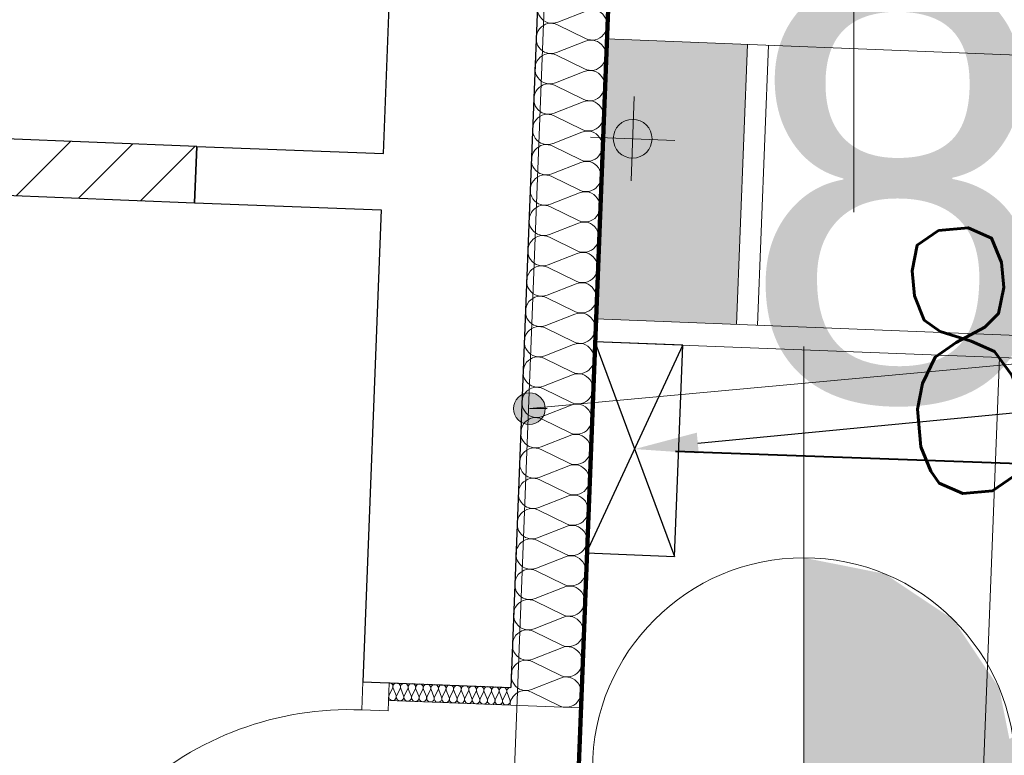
# Model space of a CAD drawing. Extents: x -134780 to 5540120, y 74663 to 5964901.
# Tile 65 of 84: x 5539591.7 to 5539594.5, y 5961348.37 to 5961350.45. Entities that reach past the tile are written whole.
import ezdxf
from ezdxf import colors
from ezdxf.entities.mleader import LeaderData, LeaderLine
from ezdxf.math import Vec2, Vec3

# ---------------------------------------------------------------- set-up
doc = ezdxf.new("R2010")
doc.units = 0
doc.header["$MEASUREMENT"] = 0
doc.set_wipeout_variables(frame=1)
for name, color, linetype, lineweight in [('#opisy', 7, 'Continuous', 0), ('0_Nr_Pióra__7', 7, 'Continuous', 13), ('312_budynek_ewidencyjny_Nr_Pióra__7', 7, 'Continuous', 13), ('_gaz', 2, 'Continuous', 90), ('Arch drogi_Nr_Pióra__21', 7, 'Continuous', 9), ('Arch rynny_Nr_Pióra__21', 7, 'Continuous', 9), ('Arch schody_Nr_Pióra__21', 7, 'Continuous', 9), ('Arch wyburzenia_Nr_Pióra__46', 5, 'Continuous', 13), ('arch wypelnienia_Nr_Pióra__118', 7, 'Continuous', 211), ('arch wypelnienia_Nr_Pióra__55', 214, 'Continuous', 25), ('Arch ściany nośne_Nr_Pióra__21', 7, 'Continuous', 9), ('Arch ściany nośne_Nr_Pióra__27', 7, 'Continuous', 30), ('INWENT RZĘDNE_Nr_Pióra__21', 7, 'Continuous', 9), ('INWENT.ŚCIANY_Nr_Pióra__1', 7, 'Continuous', 25), ('mapa', 7, 'Continuous', 13), ('przewod_telekomunikacyjny_podziemny_Nr_Pióra__7', 7, 'Continuous', 13), ('rzedna_Atr2_Nr_Pióra__7', 7, 'Continuous', 13), ('rzedna_Nr_Pióra__7', 7, 'Continuous', 13), ('zasuwa_lub_zawor_Nr_Pióra__7', 7, 'Continuous', 13)]:
    doc.layers.add(name, color=color, linetype=linetype, lineweight=lineweight)
for name, color, linetype in [('Arch ocieplenie', 7, 'Continuous'), ('gaz', 2, 'Continuous'), ('INWENT RZĘDNE', 7, 'Continuous')]:
    doc.layers.add(name, color=color, linetype=linetype)
for name, color, linetype, lineweight, true_color in [('Arch ocieplenie_Nr_Pióra__22', 7, 'Continuous', 9, 0x7f7f7f), ('Arch okna_Nr_Pióra__4', 7, 'Continuous', 9, 0x029e21), ('arch wypelnienia_Nr_Pióra__17', 7, 'Continuous', 15, 0xdcd705)]:
    doc.layers.add(name, color=color, linetype=linetype, lineweight=lineweight, true_color=true_color)
doc.styles.add('GENERATED_STYLE_1', font='txt')
doc.styles.add('GENERATED_STYLE_7', font='Simplex.shx', dxfattribs={"bigfont": 'BIGFONT.SHX'})
doc.styles.get("Standard").update_dxf_attribs({"font": 'txt', "bigfont": 'BIGFONT.SHX'})

# ---------------------------------------------------------------- blocks, each defined once
blk = doc.blocks.new('Koty wysokościowe_23', base_point=(-119908.5, 122951.6))
at = {"layer": 'INWENT RZĘDNE_Nr_Pióra__21', "linetype": 'Continuous'}
blk.add_hatch(color=256, dxfattribs=at).paths.add_polyline_path([(-119908.5, 122951.6), (-119308.5, 122951.6), (-119354.1, 123181.2), (-119484.2, 123375.9), (-119678.8, 123506), (-119908.5, 123551.6)], flags=0)
blk.add_line((-119908.5, 121751.6), (-119908.5, 124151.6), dxfattribs=at)
blk.add_circle((-119908.5, 122951.6), 600, dxfattribs=at)
at = {"layer": 'INWENT RZĘDNE_Nr_Pióra__21', "insert": (-120086.9, 123774.2), "char_height": 1200, "attachment_point": 7, "style": 'GENERATED_STYLE_1'}
blk.add_mtext('{86,03}', dxfattribs=at)
blk = doc.blocks.new('Koty wysokościowe_8', base_point=(-119766.5, 125732.9))
at = {"layer": 'INWENT RZĘDNE_Nr_Pióra__21', "linetype": 'Continuous'}
blk.add_line((-119766.5, 124532.9), (-119766.5, 126932.9), dxfattribs=at)
blk = doc.blocks.new('Izolacja cieplna 14_28', base_point=(-120740.6, 123183.3))
at = {"layer": 'Arch ocieplenie_Nr_Pióra__22', "linetype": 'Continuous'}
for p, q in [((-121076.1, 123181.5), (-121085.8, 123161.7)), ((-121066.1, 123160.9), (-121074.3, 123181.5)), ((-121054.5, 123180.7), (-121064.3, 123160.9)), ((-121044.6, 123160.1), (-121052.7, 123180.6)), ((-121033, 123179.9), (-121042.7, 123160)), ((-121023, 123159.3), (-121031.2, 123179.8)), ((-121011.4, 123179), (-121021.2, 123159.2)), ((-121001.5, 123158.4), (-121009.6, 123178.9)), ((-120989.9, 123178.2), (-120999.7, 123158.3)), ((-120979.9, 123157.6), (-120988.1, 123178.1)), ((-120968.4, 123177.3), (-120978.1, 123157.5)), ((-120958.4, 123156.7), (-120966.5, 123177.3)), ((-120946.8, 123176.5), (-120956.6, 123156.7)), ((-120936.8, 123155.9), (-120945, 123176.4)), ((-120925.3, 123175.6), (-120935, 123155.8)), ((-120915.3, 123155), (-120923.5, 123175.6)), ((-120903.7, 123174.8), (-120913.5, 123155)), ((-120893.7, 123154.2), (-120901.9, 123174.7)), ((-120882.2, 123174), (-120891.9, 123154.1)), ((-120872.2, 123153.4), (-120880.4, 123173.9)), ((-120860.6, 123173.1), (-120870.4, 123153.3)), ((-120850.6, 123152.5), (-120858.8, 123173.1)), ((-120839.1, 123172.3), (-120848.8, 123152.4)), ((-120829.1, 123151.7), (-120837.3, 123172.2)), ((-120817.5, 123171.4), (-120827.3, 123151.6)), ((-120807.6, 123150.8), (-120815.7, 123171.4)), ((-120796, 123170.6), (-120805.7, 123150.8)), ((-120786, 123150), (-120794.2, 123170.5)), ((-120774.4, 123169.8), (-120784.2, 123149.9)), ((-120764.5, 123149.1), (-120772.6, 123169.7)), ((-120752.9, 123168.9), (-120762.6, 123149.1)), ((-120742.9, 123148.3), (-120751.1, 123168.8))]:
    blk.add_line(p, q, dxfattribs=at)
for centre, start_param, end_param in [((-121085.8, 123186.2), 2.7288, 4.712389), ((-121064.2, 123185.4), 2.7288, 6.695979), ((-121042.7, 123184.5), 2.7288, 6.695979), ((-121021.1, 123183.7), 2.7288, 6.695979), ((-120999.6, 123182.8), 2.7288, 6.695979), ((-120978.1, 123182), 2.7288, 6.695979), ((-120956.5, 123181.1), 2.7288, 6.695979), ((-120935, 123180.3), 2.7288, 6.695979), ((-120913.4, 123179.5), 2.7288, 6.695979), ((-120891.9, 123178.6), 2.7288, 6.695979), ((-120870.3, 123177.8), 2.7288, 6.695979), ((-120848.8, 123176.9), 2.7288, 6.695979), ((-120827.2, 123176.1), 2.7288, 6.695979), ((-120805.7, 123175.2), 2.7288, 6.695979), ((-120784.1, 123174.4), 2.7288, 6.695979), ((-120762.6, 123173.6), 2.7288, 6.695979), ((-120741.1, 123172.7), 4.712389, 6.695979), ((-121076.1, 123157.1), 5.870392, 9.837571), ((-121054.6, 123156.2), 5.870392, 9.837571), ((-121033, 123155.4), 5.870392, 9.837571), ((-121011.5, 123154.5), 5.870392, 9.837571), ((-120990, 123153.7), 5.870392, 9.837571), ((-120968.4, 123152.9), 5.870392, 9.837571), ((-120946.9, 123152), 5.870392, 9.837571), ((-120925.3, 123151.2), 5.870392, 9.837571), ((-120903.8, 123150.3), 5.870392, 9.837571), ((-120882.2, 123149.5), 5.870392, 9.837571), ((-120860.7, 123148.6), 5.870392, 9.837571), ((-120839.1, 123147.8), 5.870392, 9.837571), ((-120817.6, 123147), 5.870392, 9.837571), ((-120796, 123146.1), 5.870392, 9.837571), ((-120774.5, 123145.3), 5.870392, 9.837571), ((-120752.9, 123144.4), 5.870392, 9.837571)]:
    blk.add_ellipse(centre, major_axis=(-10.8, 0.4), ratio=0.986338, start_param=start_param, end_param=end_param, dxfattribs=at)
blk = doc.blocks.new('Izolacja cieplna 14_1', base_point=(-120655.1, 125371.7))
at = {"layer": 'Arch ocieplenie_Nr_Pióra__22', "linetype": 'Continuous'}
for p, q in [((-120514.9, 125362.6), (-120597.1, 125329.9)), ((-120597.4, 125322.7), (-120518, 125283.7)), ((-120518.3, 125276.5), (-120600.5, 125243.8)), ((-120600.7, 125236.6), (-120521.4, 125197.6)), ((-120521.7, 125190.4), (-120603.8, 125157.7)), ((-120604.1, 125150.5), (-120524.8, 125111.5)), ((-120525, 125104.3), (-120607.2, 125071.7)), ((-120607.5, 125064.4), (-120528.1, 125025.5)), ((-120528.4, 125018.2), (-120610.5, 124985.6)), ((-120610.8, 124978.3), (-120531.5, 124939.4)), ((-120531.8, 124932.1), (-120613.9, 124899.5)), ((-120614.2, 124892.2), (-120534.9, 124853.3)), ((-120535.1, 124846), (-120617.3, 124813.4)), ((-120617.6, 124806.2), (-120538.2, 124767.2)), ((-120538.5, 124760), (-120620.6, 124727.3)), ((-120620.9, 124720.1), (-120541.6, 124681.1)), ((-120541.9, 124673.9), (-120624, 124641.2)), ((-120624.3, 124634), (-120544.9, 124595)), ((-120545.2, 124587.8), (-120627.4, 124555.1)), ((-120627.7, 124547.9), (-120548.3, 124508.9)), ((-120548.6, 124501.7), (-120630.7, 124469)), ((-120631, 124461.8), (-120551.7, 124422.8)), ((-120552, 124415.6), (-120634.1, 124382.9)), ((-120634.4, 124375.7), (-120555, 124336.7)), ((-120555.3, 124329.5), (-120637.5, 124296.9)), ((-120637.8, 124289.6), (-120558.4, 124250.7)), ((-120558.7, 124243.4), (-120640.8, 124210.8)), ((-120641.1, 124203.5), (-120561.8, 124164.6)), ((-120562.1, 124157.3), (-120644.2, 124124.7)), ((-120644.5, 124117.5), (-120565.1, 124078.5)), ((-120565.4, 124071.3), (-120647.6, 124038.6)), ((-120647.8, 124031.4), (-120568.5, 123992.4)), ((-120568.8, 123985.2), (-120650.9, 123952.5)), ((-120651.2, 123945.3), (-120571.9, 123906.3)), ((-120572.1, 123899.1), (-120654.3, 123866.4)), ((-120654.6, 123859.2), (-120575.2, 123820.2)), ((-120575.5, 123813), (-120657.7, 123780.3)), ((-120657.9, 123773.1), (-120578.6, 123734.1)), ((-120578.9, 123726.9), (-120661, 123694.2)), ((-120661.3, 123687), (-120582, 123648)), ((-120582.2, 123640.8), (-120664.4, 123608.2)), ((-120664.7, 123600.9), (-120585.3, 123562)), ((-120585.6, 123554.7), (-120667.8, 123522.1)), ((-120668, 123514.8), (-120588.7, 123475.9)), ((-120589, 123468.6), (-120671.1, 123436)), ((-120671.4, 123428.7), (-120592.1, 123389.8)), ((-120592.3, 123382.5), (-120674.5, 123349.9)), ((-120674.8, 123342.7), (-120595.4, 123303.7)), ((-120595.7, 123296.5), (-120677.8, 123263.8)), ((-120678.1, 123256.6), (-120598.8, 123217.6)), ((-120599.1, 123210.4), (-120681.2, 123177.7)), ((-120681.5, 123170.5), (-120602.2, 123131.5))]:
    blk.add_line(p, q, dxfattribs=at)
for centre, start_param, end_param in [((-120612.6, 125370), 4.712389, 6.695979), ((-120499.4, 125322.5), 5.870392, 9.837571), ((-120616, 125283.9), 2.7288, 6.695979), ((-120502.8, 125236.4), 5.870392, 9.837571), ((-120619.3, 125197.8), 2.7288, 6.695979), ((-120506.2, 125150.3), 5.870392, 9.837571), ((-120622.7, 125111.7), 2.7288, 6.695979), ((-120509.5, 125064.2), 5.870392, 9.837571), ((-120626.1, 125025.7), 2.7288, 6.695979), ((-120512.9, 124978.1), 5.870392, 9.837571), ((-120629.4, 124939.6), 2.7288, 6.695979), ((-120516.3, 124892), 5.870392, 9.837571), ((-120632.8, 124853.5), 2.7288, 6.695979), ((-120519.6, 124806), 5.870392, 9.837571), ((-120636.2, 124767.4), 2.7288, 6.695979), ((-120523, 124719.9), 5.870392, 9.837571), ((-120639.5, 124681.3), 2.7288, 6.695979), ((-120526.4, 124633.8), 5.870392, 9.837571), ((-120642.9, 124595.2), 2.7288, 6.695979), ((-120529.7, 124547.7), 5.870392, 9.837571), ((-120646.2, 124509.1), 2.7288, 6.695979), ((-120533.1, 124461.6), 5.870392, 9.837571), ((-120649.6, 124423), 2.7288, 6.695979), ((-120536.5, 124375.5), 5.870392, 9.837571), ((-120653, 124337), 2.7288, 6.695979), ((-120539.8, 124289.4), 5.870392, 9.837571), ((-120656.3, 124250.9), 2.7288, 6.695979), ((-120543.2, 124203.3), 5.870392, 9.837571), ((-120659.7, 124164.8), 2.7288, 6.695979), ((-120546.5, 124117.2), 5.870392, 9.837571), ((-120663.1, 124078.7), 2.7288, 6.695979), ((-120549.9, 124031.2), 5.870392, 9.837571), ((-120666.4, 123992.6), 2.7288, 6.695979), ((-120553.3, 123945.1), 5.870392, 9.837571), ((-120669.8, 123906.5), 2.7288, 6.695979), ((-120556.6, 123859), 5.870392, 9.837571), ((-120673.2, 123820.4), 2.7288, 6.695979), ((-120560, 123772.9), 5.870392, 9.837571), ((-120676.5, 123734.3), 2.7288, 6.695979), ((-120563.4, 123686.8), 5.870392, 9.837571), ((-120679.9, 123648.3), 2.7288, 6.695979), ((-120566.7, 123600.7), 5.870392, 9.837571), ((-120683.3, 123562.2), 2.7288, 6.695979), ((-120570.1, 123514.6), 5.870392, 9.837571), ((-120686.6, 123476.1), 2.7288, 6.695979), ((-120573.5, 123428.5), 5.870392, 9.837571), ((-120690, 123390), 2.7288, 6.695979), ((-120576.8, 123342.5), 5.870392, 9.837571), ((-120693.4, 123303.9), 2.7288, 6.695979), ((-120580.2, 123256.4), 5.870392, 9.837571), ((-120696.7, 123217.8), 2.7288, 6.695979), ((-120583.6, 123170.3), 5.870392, 9.837571), ((-120700.1, 123131.7), 2.7288, 4.712389)]:
    blk.add_ellipse(centre, major_axis=(-1.7, -43), ratio=0.987434, start_param=start_param, end_param=end_param, dxfattribs=at)
blk = doc.blocks.new('mapa')
at = {"layer": 'arch wypelnienia_Nr_Pióra__17', "linetype": 'Continuous', "lineweight": 0}
blk.add_hatch(color=252, dxfattribs=at).paths.add_polyline_path([(5539593.3648, 5961350.2891), (5539593.338, 5961349.6046), (5539593.7377, 5961349.589), (5539593.7688, 5961350.3834), (5539593.3691, 5961350.399)], flags=0)
at = {"layer": 'arch wypelnienia_Nr_Pióra__55', "linetype": 'Continuous'}
blk.add_hatch(color=252, dxfattribs=at).paths.add_polyline_path([(5539593.7428, 5961348.0072), (5539595.6459, 5961346.807), (5539595.7338, 5961349.0553)], flags=0)
at = {"layer": 'Arch ściany nośne_Nr_Pióra__21', "linetype": 'Continuous'}
h = blk.add_hatch(dxfattribs=at)
h.set_pattern_fill('Common_Brick', color=252, scale=0.001, style=0, pattern_type=2)
h.set_pattern_definition([(45, (5539713.8376, 5961225.37486), (-0.09192388, 0.09192388), [])])
h.paths.add_polyline_path([(5539591.4806, 5961349.9624), (5539592.2, 5961349.9343), (5539592.2063, 5961350.0942), (5539591.4069, 5961350.1254)], flags=0)
at = {"layer": 'rzedna_Nr_Pióra__7', "linetype": 'Continuous'}
blk.add_hatch(color=252, dxfattribs=at).paths.add_polyline_path([(5539593.15, 5961349.305, 1), (5539593.15, 5961349.395, 1)], flags=0)
at = {"layer": '0_Nr_Pióra__7', "color": 252, "linetype": 'Continuous'}
blk.add_line((5539593.15, 5961349.35), (5539593.2, 5961349.35), dxfattribs=at)
blk.add_line((5539593.15, 5961349.35), (5539593.2, 5961349.35), dxfattribs=at)
at = {"layer": '312_budynek_ewidencyjny_Nr_Pióra__7', "color": 252, "linetype": 'Continuous'}
blk.add_line((5539593.31, 5961353.51), (5539592.23, 5961325.88), dxfattribs=at)
at = {"layer": 'Arch drogi_Nr_Pióra__21', "linetype": 'Continuous'}
for p, q in [((5539593.7377, 5961349.589), (5539593.7688, 5961350.3834)), ((5539593.7977, 5961349.5866), (5539593.8287, 5961350.381))]:
    blk.add_line(p, q, dxfattribs=at)
at = {"layer": 'Arch okna_Nr_Pióra__4', "color": 252, "linetype": 'Continuous'}
for p, q in [((5539592.6742, 5961348.4947), (5539592.6773, 5961348.5746)), ((5539592.7491, 5961348.4917), (5539592.7522, 5961348.5717)), ((5539592.6742, 5961348.4947), (5539592.7491, 5961348.4917))]:
    blk.add_line(p, q, dxfattribs=at)
blk.add_arc((5539592.639, 5961347.5954), 0.9, 87.7616, 177.7616, dxfattribs=at)
at = {"layer": 'Arch rynny_Nr_Pióra__21', "color": 252, "linetype": 'Continuous'}
for p, q in [((5539593.4384, 5961349.996), (5539593.4477, 5961350.2358)), ((5539593.3232, 5961350.1206), (5539593.563, 5961350.1112))]:
    blk.add_line(p, q, dxfattribs=at)
blk.add_circle((5539593.4431, 5961350.1159), 0.055, dxfattribs=at)
at = {"layer": 'Arch schody_Nr_Pióra__21', "color": 252, "linetype": 'Continuous'}
for p, q in [((5539593.3691, 5961350.399), (5539597.4559, 5961350.2392)), ((5539593.338, 5961349.6046), (5539596.2558, 5961349.4905)), ((5539593.3355, 5961349.5396), (5539596.2532, 5961349.4256)), ((5539594.4846, 5961349.4947), (5539594.4065, 5961347.4962))]:
    blk.add_line(p, q, dxfattribs=at)
at = {"layer": 'Arch wyburzenia_Nr_Pióra__46', "color": 252, "linetype": 'Continuous'}
for p, q in [((5539593.3823, 5961350.7387), (5539593.2949, 5961348.5004)), ((5539593.2949, 5961348.5004), (5539592.7503, 5961348.5217))]:
    blk.add_line(p, q, dxfattribs=at)
at = {"layer": 'arch wypelnienia_Nr_Pióra__118', "linetype": 'Continuous', "flags": 128}
blk.add_lwpolyline([(5539579.0885, 5961327.109), (5539579.0561, 5961326.2796), (5539592.7057, 5961325.7461), (5539592.7381, 5961326.5754), (5539592.4383, 5961326.5872), (5539592.7312, 5961334.0814), (5539592.8773, 5961337.8086), (5539594.9154, 5961337.7289), (5539595.0573, 5961341.3599), (5539593.023, 5961341.4356), (5539593.4687, 5961352.947), (5539593.7684, 5961352.9353), (5539593.7872, 5961353.415), (5539593.2876, 5961353.4345), (5539593.2905, 5961353.5105), (5539586.99, 5961353.68), (5539586.89, 5961350.36), (5539580.53, 5961350.62), (5539580.5363, 5961350.8085), (5539580.0155, 5961350.8259), (5539579.9968, 5961350.3462), (5539580.2966, 5961350.3345), (5539579.3883, 5961327.0973)], close=True, dxfattribs=at)
at = {"layer": 'Arch ściany nośne_Nr_Pióra__27', "color": 252, "linetype": 'Continuous'}
for p, q in [((5539592.2063, 5961350.0942), (5539591.4069, 5961350.1254)), ((5539592.2, 5961349.9343), (5539592.2063, 5961350.0942)), ((5539591.4806, 5961349.9624), (5539592.2, 5961349.9343))]:
    blk.add_line(p, q, dxfattribs=at)
at = {"layer": 'INWENT.ŚCIANY_Nr_Pióra__1', "color": 252, "linetype": 'Continuous'}
for p, q in [((5539592.7359, 5961350.0735), (5539592.7609, 5961350.713)), ((5539593.1805, 5961350.6966), (5539593.1493, 5961349.8972)), ((5539592.2063, 5961350.0942), (5539592.2, 5961349.9343)), ((5539592.2063, 5961350.0942), (5539592.7359, 5961350.0735)), ((5539592.2, 5961349.9343), (5539592.7296, 5961349.9136)), ((5539592.7296, 5961349.9136), (5539592.6773, 5961348.5746)), ((5539593.1493, 5961349.8972), (5539593.097, 5961348.5582)), ((5539592.6773, 5961348.5746), (5539593.097, 5961348.5582))]:
    blk.add_line(p, q, dxfattribs=at)
at = {"layer": 'przewod_telekomunikacyjny_podziemny_Nr_Pióra__7', "color": 252, "linetype": 'Continuous', "flags": 128}
blk.add_lwpolyline([(5539621.97, 5961383.07), (5539614.45, 5961381.26), (5539615.68, 5961372.42), (5539616.21, 5961367.74), (5539615.03, 5961364.46), (5539609.12, 5961363.45), (5539607.72, 5961350.69), (5539593.15, 5961349.35)], dxfattribs=at)
at = {"layer": 'rzedna_Nr_Pióra__7', "color": 252, "linetype": 'Continuous'}
blk.add_circle((5539593.15, 5961349.35), 0.045, dxfattribs=at)
at = {"layer": 'Arch ocieplenie', "color": 252, "linetype": 'Continuous', "lineweight": 9, "xscale": 0.001, "yscale": 0.001, "zscale": 0.001}
for name, p in [('Izolacja cieplna 14_1', (5539593.1825, 5961350.7465)), ('Izolacja cieplna 14_28', (5539593.097, 5961348.5582))]:
    blk.add_blockref(name, p, dxfattribs=at)
at = {"layer": 'INWENT RZĘDNE', "color": 252, "xscale": 0.001, "yscale": 0.001, "zscale": 0.001}
for name, p in [('Koty wysokościowe_8', (5539594.0711, 5961351.1078)), ('Koty wysokościowe_23', (5539593.9291, 5961348.3265))]:
    blk.add_blockref(name, p, dxfattribs=at)
at = {"layer": 'rzedna_Atr2_Nr_Pióra__7', "color": 252, "linetype": 'Continuous', "insert": (5539594.1417, 5961349.8398), "char_height": 0.75, "attachment_point": 1, "rotation": 5.3, "style": 'GENERATED_STYLE_7'}
blk.add_mtext('{\\W0.660000x;84.62}', dxfattribs=at)

msp = doc.modelspace()

# ---------------------------------------------------------------- block references
at = {"layer": 'mapa', "color": 4, "lineweight": 40}
msp.add_blockref('mapa', (0, 0), dxfattribs=at)

# ---------------------------------------------------------------- next in the draw order: linework, layer by layer
at = {"layer": '_gaz', "color": 2, "lineweight": 40, "ltscale": 0.1}
msp.add_line((5539593.5648, 5961349.2295), (5539596.9086, 5961349.107), dxfattribs=at)
at = {"layer": 'gaz', "color": 2, "linetype": 'Continuous', "lineweight": 30, "ltscale": 10}
for p, q in [((5539593.3355, 5961349.5396), (5539593.3122, 5961348.9401)), ((5539593.3122, 5961348.9401), (5539593.5853, 5961349.5299)), ((5539593.5853, 5961349.5299), (5539593.3355, 5961349.5396)), ((5539593.3355, 5961349.5396), (5539593.562, 5961348.9304)), ((5539593.562, 5961348.9304), (5539593.5853, 5961349.5299)), ((5539593.3122, 5961348.9401), (5539593.562, 5961348.9304))]:
    msp.add_line(p, q, dxfattribs=at)

# ---------------------------------------------------------------- next in the draw order: leaders
at = {"layer": '#opisy', "lineweight": 0}
ml = msp.add_multileader_mtext('Standard', dxfattribs=at)
ml.set_content('\\fArial|b0|i0|c238|p34;\\A1;G16 ', color=256)
ml.set_leader_properties()
ml.build(insert=Vec2(0, 0))
ml.multileader.update_dxf_attribs({"text_left_attachment_type": 5, "text_right_attachment_type": 5, "dogleg_length": 0.36, "arrow_head_size": 0.18})
ctx = ml.context
ctx.base_point, ctx.char_height, ctx.arrow_head_size, ctx.landing_gap_size, ctx.plane_origin = Vec3(5539618.3333, 5961353.1042), 1.5, 0.18, 0.09, Vec3(5539618.67, 5961322.323)
ctx.left_attachment, ctx.right_attachment = 5, 5
notes = []
notes.append((ctx, [(0, (1, 1, 0), (5539617.9733, 5961351.5787), (1, 0), 0.36, [(0, [(5539593.4487, 5961349.235)], 0, [])])]))
ctx.mtext.insert, ctx.mtext.flow_direction = Vec3(5539618.4233, 5961353.4042), 5
for ctx, leaders in notes:
    for number, flags, end, landing, length, lines in leaders:
        leader = LeaderData()
        leader.index, (leader.has_last_leader_line, leader.has_dogleg_vector, leader.attachment_direction) = number, flags
        leader.last_leader_point, leader.dogleg_vector, leader.dogleg_length = Vec3(end), Vec3(landing), length
        for number, points, colour, breaks in lines:
            line = LeaderLine()
            line.index, line.vertices, line.color, line.breaks = number, Vec3.list(points), colors.encode_raw_color(colour), breaks
            leader.lines.append(line)
        ctx.leaders.append(leader)

# ---------------------------------------------------------------- next in the draw order: wipeouts: each hides what was drawn before it
msp.add_wipeout([(5539444.713, 5961266.9628), (5539444.713, 5961415.4628), (5539654.713, 5961415.4628), (5539651.713, 5961412.4128), (5539457.213, 5961412.4128), (5539457.213, 5961270.0128), (5539651.713, 5961270.0128), (5539654.713, 5961266.9628)]).dxf.layer = 'zasuwa_lub_zawor_Nr_Pióra__7'

doc.saveas('drawing.dxf')
